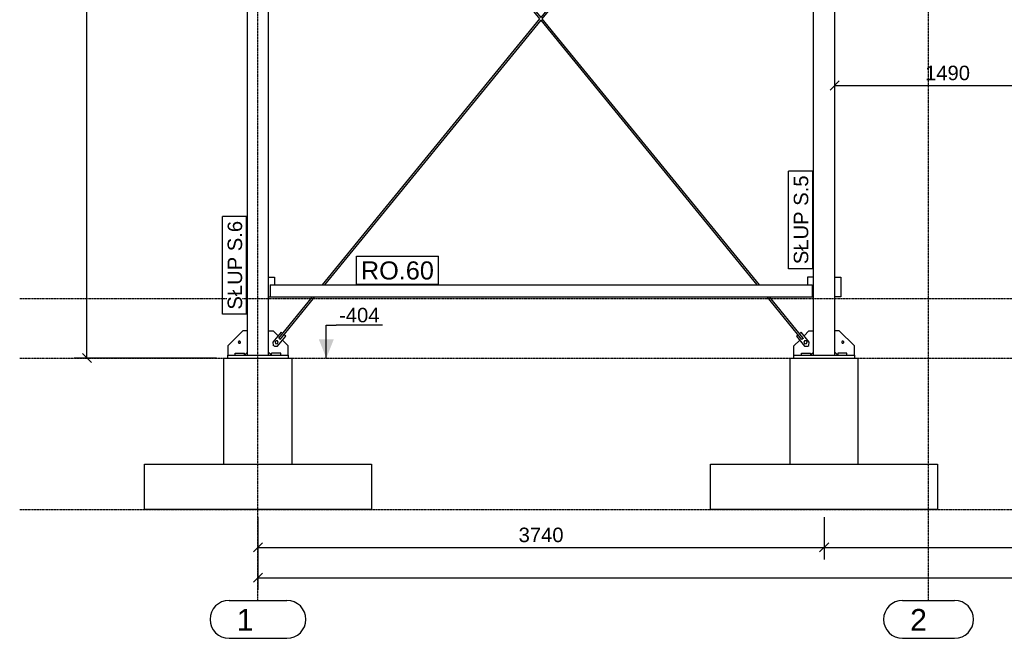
# Model space of a CAD drawing. Header units: millimetres. Extents: x -288865 to 11255, y 102926 to 380857.
# Tile 115 of 142: x -163913 to -157408, y 325698 to 329782. Entities that reach past the tile are written whole.
import ezdxf

# ---------------------------------------------------------------- set-up
doc = ezdxf.new("R2010")
doc.units = ezdxf.units.MM
doc.header["$MEASUREMENT"] = 0
doc.set_wipeout_variables(frame=1)
doc.linetypes.add('DXK_LINE_DOT3', pattern=[5.9187, 2.979, -0.9799, 0.9799, -0.9799])
for name, color, linetype in [('TS_INNE_OBIEKTY', 7, 'Continuous'), ('TS_LINIE_WIDOCZNE', 7, 'Continuous'), ('TS_OPISY', 7, 'Continuous'), ('TS_OPISY_LINIE', 7, 'Continuous'), ('TS_OPISY_RAMKA', 7, 'Continuous'), ('TS_WYMIARY', 7, 'Continuous'), ('TS_WYMIARY_TEKST', 7, 'Continuous')]:
    doc.layers.add(name, color=color, linetype=linetype)
doc.styles.add('ARIAL', font='arial.ttf')

# ---------------------------------------------------------------- blocks, each defined once
blk = doc.blocks.new('Part-68325230-2164 - 2054')
at = {"layer": 'TS_LINIE_WIDOCZNE', "color": 1, "linetype": 'Continuous'}
for p, q in [((5764.3, 13351.701025), (6164.3, 13351.701025)), ((5764.3, 13331.701025), (5764.3, 13351.701025)), ((6164.3, 13351.701025), (6164.3, 13331.701025))]:
    blk.add_line(p, q, dxfattribs=at)
blk = doc.blocks.new('Part-68325230-2067 - 2054')
at = {"layer": 'TS_LINIE_WIDOCZNE', "color": 253, "linetype": 'Continuous'}
for p, q in [((5739.3, 12631.701025), (5739.3, 13331.701025)), ((5739.3, 13331.701025), (6189.3, 13331.701025)), ((6189.3, 12631.701025), (6189.3, 13331.701025))]:
    blk.add_line(p, q, dxfattribs=at)
blk = doc.blocks.new('Part-68325230-2069 - 2054')
at = {"layer": 'TS_LINIE_WIDOCZNE', "color": 253, "linetype": 'Continuous'}
for p, q in [((1999.3, 12631.701025), (1999.3, 13331.701025)), ((1999.3, 13331.701025), (2449.3, 13331.701025)), ((2449.3, 12631.701025), (2449.3, 13331.701025))]:
    blk.add_line(p, q, dxfattribs=at)
blk = doc.blocks.new('Part-68325230-2072 - 2054')
at = {"layer": 'TS_LINIE_WIDOCZNE', "color": 1, "linetype": 'Continuous'}
for p, q in [((2124.3, 13511.7), (2024.3, 13411.7)), ((2154.3, 13511.7), (2124.3, 13511.7)), ((2024.3, 13411.7), (2024.3, 13351.7)), ((2134.3, 13351.7), (2154.3, 13371.7))]:
    blk.add_line(p, q, dxfattribs=at)
for start, end in [(162, 342), (342, 162)]:
    blk.add_arc((2101.3, 13436.6), 7, start, end, dxfattribs=at)
blk = doc.blocks.new('GridLine-68325230-2529 - 2054')
at = {"layer": 'TS_INNE_OBIEKTY', "color": 4, "linetype": 'DXK_LINE_DOT3'}
blk.add_line((650, 13331.7), (19200.8, 13331.7), dxfattribs=at)
blk = doc.blocks.new('Part-68325230-2075 - 2054')
at = {"layer": 'TS_LINIE_WIDOCZNE', "color": 1, "linetype": 'Continuous'}
for p, q in [((2024.3, 13351.701025), (2424.3, 13351.701025)), ((2024.3, 13331.701025), (2024.3, 13351.701025)), ((2424.3, 13351.701025), (2424.3, 13331.701025))]:
    blk.add_line(p, q, dxfattribs=at)
blk = doc.blocks.new('Part-68325230-2076 - 2054')
at = {"layer": 'TS_LINIE_WIDOCZNE', "color": 1, "linetype": 'Continuous'}
for p, q in [((2294.3, 13511.7), (2324.3, 13511.7)), ((2324.3, 13511.7), (2357, 13479)), ((2385.4, 13450.6), (2424.3, 13411.7)), ((2424.3, 13351.7), (2424.3, 13411.7)), ((2314.3, 13351.7), (2294.3, 13371.7))]:
    blk.add_line(p, q, dxfattribs=at)
blk = doc.blocks.new('Part-68325230-2079 - 2054')
at = {"layer": 'TS_LINIE_WIDOCZNE', "color": 1, "linetype": 'Continuous'}
for p, q in [((6034.3, 13865.7), (6074.3, 13865.7)), ((6074.3, 13865.7), (6074.3, 13735.7)), ((6074.3, 13735.7), (6034.3, 13735.7))]:
    blk.add_line(p, q, dxfattribs=at)
blk = doc.blocks.new('Part-68325230-2491 - 2054')
at = {"layer": 'TS_LINIE_WIDOCZNE', "color": 1, "linetype": 'Continuous'}
for p, q in [((5894.3, 13865.7), (5854.3, 13865.7)), ((5854.3, 13865.7), (5854.3, 13815.7)), ((5884.3, 13735.7), (5894.3, 13735.7))]:
    blk.add_line(p, q, dxfattribs=at)
blk = doc.blocks.new('Part-68325230-2134 - 2054')
at = {"layer": 'TS_LINIE_WIDOCZNE', "color": 1, "linetype": 'Continuous'}
for p, q in [((5894.3, 13351.701025), (5894.3, 18325.701025)), ((5894.3, 18325.701025), (6034.3, 18325.701025)), ((6034.3, 13351.701025), (6034.3, 18325.701025))]:
    blk.add_line(p, q, dxfattribs=at)
blk = doc.blocks.new('Part-68325230-2158 - 2054')
at = {"layer": 'TS_LINIE_WIDOCZNE', "color": 1, "linetype": 'Continuous'}
for p, q in [((6064.3, 13511.7), (6034.3, 13511.7)), ((6164.3, 13411.7), (6064.3, 13511.7)), ((6164.3, 13351.7), (6164.3, 13411.7)), ((6054.3, 13351.7), (6034.3, 13371.7))]:
    blk.add_line(p, q, dxfattribs=at)
for start, end in [(162, 342), (342, 162)]:
    blk.add_arc((6087.3, 13436.6), 7, start, end, dxfattribs=at)
blk = doc.blocks.new('Part-68325230-2176 - 2054')
at = {"layer": 'TS_LINIE_WIDOCZNE', "color": 1, "linetype": 'Continuous'}
for p, q in [((2376.3, 13502.7), (2322.6, 13436.8)), ((2353.6, 13411.5), (2407.3, 13477.4)), ((2387.2, 13493.8), (2376.3, 13502.7)), ((2407.3, 13477.4), (2396.5, 13486.2)), ((2322.6, 13436.8), (2324.7, 13415.7)), ((2322.6, 13436.8), (2322.6, 13436.8)), ((2332.5, 13409.4), (2324.7, 13415.7)), ((2332.5, 13409.4), (2353.6, 13411.5))]:
    blk.add_line(p, q, dxfattribs=at)
blk = doc.blocks.new('Part-68325230-2177 - 2054')
at = {"layer": 'TS_LINIE_WIDOCZNE', "color": 1, "linetype": 'Continuous'}
for p, q in [((5831.6, 13479), (5864.3, 13511.7)), ((5864.3, 13511.7), (5894.3, 13511.7)), ((5764.3, 13411.7), (5803.2, 13450.6)), ((5764.3, 13351.7), (5764.3, 13411.7)), ((5874.3, 13351.7), (5894.3, 13371.7))]:
    blk.add_line(p, q, dxfattribs=at)
blk = doc.blocks.new('Part-68325230-2178 - 2054')
at = {"layer": 'TS_LINIE_WIDOCZNE', "color": 1, "linetype": 'Continuous'}
for p, q in [((5781.3, 13477.4), (5792.1, 13486.2)), ((5781.3, 13477.4), (5781.3, 13477.4)), ((5781.3, 13477.4), (5835, 13411.5)), ((5801.4, 13493.8), (5812.3, 13502.7)), ((5812.3, 13502.7), (5812.3, 13502.7)), ((5866, 13436.8), (5812.3, 13502.7)), ((5835, 13411.5), (5835, 13411.5)), ((5835, 13411.5), (5856.1, 13409.4)), ((5856.1, 13409.4), (5863.9, 13415.7)), ((5856.1, 13409.4), (5856.1, 13409.4)), ((5863.9, 13415.7), (5866, 13436.8)), ((5863.9, 13415.7), (5863.9, 13415.7)), ((5866, 13436.8), (5866, 13436.8))]:
    blk.add_line(p, q, dxfattribs=at)
blk = doc.blocks.new('Part-68325230-2180 - 2054')
at = {"layer": 'TS_LINIE_WIDOCZNE', "color": 1, "linetype": 'Continuous'}
for p, q in [((2525.7, 17481), (2527.1, 17482.1)), ((4086.8, 15571.8), (2525.7, 17481)), ((2530.4, 17484.8), (2527.1, 17482.1)), ((2527.1, 17482.1), (2530.4, 17484.8)), ((2530.4, 17484.8), (2533.7, 17487.5)), ((2533.7, 17487.5), (2530.4, 17484.8)), ((2533.7, 17487.5), (2535, 17488.6)), ((2533.7, 17487.5), (2533.7, 17487.5)), ((4094.5, 15581.3), (2535, 17488.6)), ((5522.7, 13815.7), (4094.5, 15562.4)), ((5538.2, 13815.7), (4102.3, 15571.8)), ((5817.5, 13455.2), (5588.1, 13735.7)), ((5826.7, 13462.8), (5603.6, 13735.7)), ((5817.5, 13455.2), (5818.8, 13456.4)), ((5822.1, 13459), (5818.8, 13456.4)), ((5825.4, 13461.7), (5822.1, 13459)), ((5826.7, 13462.8), (5825.4, 13461.7))]:
    blk.add_line(p, q, dxfattribs=at)
blk = doc.blocks.new('Part-68325230-2181 - 2054')
at = {"layer": 'TS_LINIE_WIDOCZNE', "color": 1, "linetype": 'Continuous'}
for p, q in [((4094.5, 15581.3), (5654.1, 17488.1)), ((4102.3, 15571.8), (5663.4, 17480.5)), ((5654.1, 17488.1), (5655.4, 17487)), ((5655.4, 17487), (5658.7, 17484.3)), ((5658.8, 17484.3), (5655.5, 17487)), ((5658.7, 17484.3), (5662, 17481.6)), ((5658.8, 17484.3), (5662, 17481.6)), ((5662, 17481.6), (5663.4, 17480.5)), ((2650.5, 13815.7), (4086.8, 15571.8)), ((2666, 13815.7), (4094.5, 15562.4)), ((2361.9, 13462.8), (2585, 13735.7)), ((2371.1, 13455.2), (2600.5, 13735.7)), ((2363.2, 13461.7), (2361.9, 13462.8)), ((2366.5, 13459), (2363.2, 13461.7)), ((2369.8, 13456.4), (2366.5, 13459)), ((2371.1, 13455.2), (2369.8, 13456.4))]:
    blk.add_line(p, q, dxfattribs=at)
blk = doc.blocks.new('Part-68325230-2198 - 2054')
at = {"layer": 'TS_LINIE_WIDOCZNE', "color": 1, "linetype": 'Continuous'}
for p, q in [((5814.3, 13363.701025), (5874.3, 13363.701025)), ((5814.3, 13351.701025), (5814.3, 13363.701025)), ((5874.3, 13363.701025), (5874.3, 13351.701025))]:
    blk.add_line(p, q, dxfattribs=at)
blk = doc.blocks.new('Part-68325230-2208 - 2054')
at = {"layer": 'TS_LINIE_WIDOCZNE', "color": 1, "linetype": 'Continuous'}
for p, q in [((2074.3, 13351.701025), (2074.3, 13363.701025)), ((2074.3, 13363.701025), (2134.3, 13363.701025)), ((2134.3, 13351.701025), (2134.3, 13363.701025))]:
    blk.add_line(p, q, dxfattribs=at)
blk = doc.blocks.new('Part-68325230-2211 - 2054')
at = {"layer": 'TS_LINIE_WIDOCZNE', "color": 1, "linetype": 'Continuous'}
for p, q in [((2314.3, 13351.701025), (2314.3, 13363.701025)), ((2374.3, 13363.701025), (2314.3, 13363.701025)), ((2374.3, 13351.701025), (2374.3, 13363.701025))]:
    blk.add_line(p, q, dxfattribs=at)
blk = doc.blocks.new('Part-68325230-2215 - 2054')
at = {"layer": 'TS_LINIE_WIDOCZNE', "color": 1, "linetype": 'Continuous'}
for p, q in [((6114.3, 13363.701025), (6054.3, 13363.701025)), ((6054.3, 13363.701025), (6054.3, 13351.701025)), ((6114.3, 13351.701025), (6114.3, 13363.701025))]:
    blk.add_line(p, q, dxfattribs=at)
blk = doc.blocks.new('Part-68325230-2258 - 2054')
at = {"layer": 'TS_LINIE_WIDOCZNE', "color": 1, "linetype": 'Continuous'}
for p, q in [((2154.3, 13351.701025), (2154.3, 18325.701025)), ((2154.3, 18325.701025), (2294.3, 18325.701025)), ((2294.3, 13351.701025), (2294.3, 18325.701025))]:
    blk.add_line(p, q, dxfattribs=at)
blk = doc.blocks.new('Bolt-68325230-2275 - 2054')
at = {"layer": 'TS_INNE_OBIEKTY', "color": 1, "linetype": 'Continuous'}
for start, end in [(140.89129, 320.89129), (140.89129, 320.89129), (320.89129, 140.89129), (320.89129, 140.89129)]:
    blk.add_arc((6087.3, 13436.6), 7, start, end, dxfattribs=at)
blk = doc.blocks.new('Bolt-68325230-2278 - 2054')
at = {"layer": 'TS_INNE_OBIEKTY', "color": 1, "linetype": 'Continuous'}
for start, end in [(39.10871, 219.10871), (39.10871, 219.10871), (219.10871, 39.10871), (219.10871, 39.10871)]:
    blk.add_arc((2101.3, 13436.6), 7, start, end, dxfattribs=at)
blk = doc.blocks.new('Bolt-68325230-2288 - 2054')
at = {"layer": 'TS_INNE_OBIEKTY', "color": 1, "linetype": 'Continuous'}
for p, q in [((2343.6, 13446.3), (2337, 13438.2)), ((2337, 13438.2), (2340.7, 13428.5)), ((2340.7, 13428.5), (2351, 13426.9)), ((2353.8, 13444.6), (2343.6, 13446.3)), ((2351, 13426.9), (2357.5, 13434.9)), ((2357.5, 13434.9), (2353.8, 13444.6))]:
    blk.add_line(p, q, dxfattribs=at)
blk = doc.blocks.new('Bolt-68325230-2289 - 2054')
at = {"layer": 'TS_INNE_OBIEKTY', "color": 1, "linetype": 'Continuous'}
for p, q in [((5834.8, 13444.6), (5831.1, 13434.9)), ((5831.1, 13434.9), (5837.6, 13426.9)), ((5845, 13446.3), (5834.8, 13444.6)), ((5837.6, 13426.9), (5847.9, 13428.5)), ((5851.6, 13438.2), (5845, 13446.3)), ((5847.9, 13428.5), (5851.6, 13438.2))]:
    blk.add_line(p, q, dxfattribs=at)
blk = doc.blocks.new('Part-68325230-2492 - 2054')
at = {"layer": 'TS_LINIE_WIDOCZNE', "color": 1, "linetype": 'Continuous'}
for p, q in [((2294.3, 13865.7), (2334.3, 13865.7)), ((2334.3, 13865.7), (2334.3, 13815.7)), ((2294.3, 13735.7), (2304.3, 13735.7))]:
    blk.add_line(p, q, dxfattribs=at)
blk = doc.blocks.new('Part-68325230-2504 - 2054')
at = {"layer": 'TS_LINIE_WIDOCZNE', "color": 1, "linetype": 'Continuous'}
for p, q in [((2304.3, 13815.7), (2304.3, 13735.7)), ((2304.3, 13815.7), (5884.3, 13815.7)), ((5884.3, 13815.7), (5884.3, 13735.7)), ((2304.3, 13735.7), (5884.3, 13735.7))]:
    blk.add_line(p, q, dxfattribs=at)
blk = doc.blocks.new('GridLine-68325230-2528 - 2054')
at = {"layer": 'TS_INNE_OBIEKTY', "color": 4, "linetype": 'DXK_LINE_DOT3'}
blk.add_line((650, 12331.7), (19200.8, 12331.7), dxfattribs=at)
blk = doc.blocks.new('GridLine-68325230-2530 - 2054')
at = {"layer": 'TS_INNE_OBIEKTY', "color": 4, "linetype": 'DXK_LINE_DOT3'}
blk.add_line((650, 13725.7), (19200.8, 13725.7), dxfattribs=at)
blk = doc.blocks.new('StraightDimension-68325230-5134 - 2054')
at = {"layer": 'TS_WYMIARY', "color": 174, "linetype": 'Continuous'}
for p, q in [((1124.6, 18305.7), (1064.6, 18365.7)), ((2174.3, 18335.7), (1009.6, 18335.7)), ((1094.6, 13331.7), (1094.6, 18335.7)), ((1064.6, 13361.7), (1124.6, 13301.7)), ((1949.3, 13331.7), (1009.6, 13331.7))]:
    blk.add_line(p, q, dxfattribs=at)
at = {"color": 0}
blk.add_wipeout([(1079.6, 16001.9), (939.6, 16001.9), (939.6, 15665.5), (1079.6, 15665.5)], dxfattribs=at).dxf.layer = 'TS_WYMIARY'
at = {"layer": 'TS_WYMIARY_TEKST', "color": 96, "style": 'ARIAL'}
blk.add_text('5004', height=95.51, rotation=90.00021, dxfattribs=at).set_placement((1059.6, 15685.5))
blk = doc.blocks.new('StraightDimension-68325230-5138 - 2054')
at = {"layer": 'TS_WYMIARY', "color": 174, "linetype": 'Continuous'}
for p, q in [((2224.3, 12281.7), (2224.3, 12001.7)), ((5964.3, 12281.7), (5964.3, 12001.7)), ((2254.3, 12111.7), (2194.3, 12051.7)), ((5934.3, 12051.7), (5994.3, 12111.7)), ((2224.3, 12081.7), (5964.3, 12081.7))]:
    blk.add_line(p, q, dxfattribs=at)
at = {"color": 0}
blk.add_wipeout([(4262.5, 12096.7), (4262.5, 12236.7), (3926.1, 12236.7), (3926.1, 12096.7)], dxfattribs=at).dxf.layer = 'TS_WYMIARY'
at = {"layer": 'TS_WYMIARY_TEKST', "color": 96, "style": 'ARIAL'}
blk.add_text('3740', height=95.51, dxfattribs=at).set_placement((3946.1, 12116.7))
blk = doc.blocks.new('StraightDimension-68325230-5140 - 2054')
at = {"layer": 'TS_WYMIARY', "color": 174, "linetype": 'Continuous'}
for p, q in [((5964.3, 12281.7), (5964.3, 12001.7)), ((9564.3, 12281.7), (9564.3, 12001.7)), ((5994.3, 12111.7), (5934.3, 12051.7)), ((9534.3, 12051.7), (9594.3, 12111.7)), ((5964.3, 12081.7), (9564.3, 12081.7))]:
    blk.add_line(p, q, dxfattribs=at)
at = {"color": 0}
blk.add_wipeout([(7932.5, 12096.7), (7932.5, 12236.7), (7596.1, 12236.7), (7596.1, 12096.7)], dxfattribs=at).dxf.layer = 'TS_WYMIARY'
at = {"layer": 'TS_WYMIARY_TEKST', "color": 96, "style": 'ARIAL'}
blk.add_text('3600', height=95.51, dxfattribs=at).set_placement((7616.1, 12116.7))
blk = doc.blocks.new('StraightDimension-68325230-5136 - 2054')
at = {"layer": 'TS_WYMIARY', "color": 174, "linetype": 'Continuous'}
for p, q in [((2224.3, 12281.7), (2224.3, 11801.7)), ((2254.3, 11911.7), (2194.3, 11851.7)), ((2224.3, 11881.7), (17594.3, 11881.7))]:
    blk.add_line(p, q, dxfattribs=at)
blk = doc.blocks.new('StraightDimension-68325230-5131 - 2054')
at = {"layer": 'TS_WYMIARY', "color": 174, "linetype": 'Continuous'}
for p, q in [((6064.3, 15161.7), (6004.3, 15101.7)), ((6034.3, 15006.3), (6034.3, 15216.7)), ((7494.3, 15101.7), (7554.3, 15161.7)), ((7524.3, 15027.7), (7524.3, 15216.7)), ((6034.3, 15131.7), (7524.3, 15131.7))]:
    blk.add_line(p, q, dxfattribs=at)
at = {"color": 0}
blk.add_wipeout([(6947.5, 15146.7), (6947.5, 15286.7), (6611.1, 15286.7), (6611.1, 15146.7)], dxfattribs=at).dxf.layer = 'TS_WYMIARY'
at = {"layer": 'TS_WYMIARY_TEKST', "color": 96, "style": 'ARIAL'}
blk.add_text('1490', height=95.51, dxfattribs=at).set_placement((6631.1, 15166.7))
blk = doc.blocks.new('LevelMark-68325230-5538 - 2054')
at = {"linetype": 'Continuous'}
blk.add_hatch(color=96, dxfattribs=at).paths.add_polyline_path([(2725.7, 13456.7), (2675.7, 13331.7), (2625.7, 13456.7)])
at = {"color": 96, "linetype": 'Continuous'}
blk.add_line((2675.7, 13331.7), (2675.7, 13548.1), dxfattribs=at)
at = {"color": 0, "linetype": 'Continuous'}
blk.add_wipeout([(3046.8, 13548.1), (3046.8, 13688.1), (2740, 13688.1), (2740, 13548.1)], dxfattribs=at)
at = {"color": 96, "linetype": 'Continuous'}
for p in [(2675.7, 13548.1), (3046.8, 13548.1)]:
    blk.add_line(p, (2740, 13548.1), dxfattribs=at)
at = {"color": 96, "linetype": 'Continuous', "style": 'ARIAL'}
blk.add_text('-404', height=95.51, dxfattribs=at).set_placement((2760, 13568.1))
blk = doc.blocks.new('Mark-68325230-5444 - 2054')
blk.add_wipeout([(2119.3, 14236.9), (2019.3, 14236.9), (2019.3, 13651.7), (2119.3, 13651.7)]).dxf.layer = 'TS_OPISY_LINIE'
blk.add_wipeout([(2119.3, 14236.9), (2019.3, 14236.9), (2019.3, 13651.7), (2119.3, 13651.7)]).dxf.layer = 'TS_OPISY_LINIE'
at = {"layer": 'TS_OPISY_RAMKA', "linetype": 'Continuous'}
for p, q in [((1989.3, 13621.7), (1989.3, 14266.9)), ((2149.3, 14266.9), (1989.3, 14266.9)), ((2149.3, 13621.7), (2149.3, 14266.9)), ((2149.3, 13621.7), (1989.3, 13621.7))]:
    blk.add_line(p, q, dxfattribs=at)
at = {"layer": 'TS_OPISY', "style": 'ARIAL'}
blk.add_text('SŁUP S.6', height=95.51, rotation=90.00021, dxfattribs=at).set_placement((2119.3, 13651.7))
blk = doc.blocks.new('Mark-68325230-5435 - 2054')
blk.add_wipeout([(5859.3, 14536.9), (5759.3, 14536.9), (5759.3, 13951.7), (5859.3, 13951.7)]).dxf.layer = 'TS_OPISY_LINIE'
blk.add_wipeout([(5859.3, 14536.9), (5759.3, 14536.9), (5759.3, 13951.7), (5859.3, 13951.7)]).dxf.layer = 'TS_OPISY_LINIE'
at = {"layer": 'TS_OPISY_RAMKA', "linetype": 'Continuous'}
for p, q in [((5729.3, 13921.7), (5729.3, 14566.9)), ((5889.3, 14566.9), (5729.3, 14566.9)), ((5889.3, 13921.7), (5889.3, 14566.9)), ((5889.3, 13921.7), (5729.3, 13921.7))]:
    blk.add_line(p, q, dxfattribs=at)
at = {"layer": 'TS_OPISY', "style": 'ARIAL'}
blk.add_text('SŁUP S.5', height=95.51, rotation=90.00021, dxfattribs=at).set_placement((5859.3, 13951.7))
blk = doc.blocks.new('Mark-68325230-5448 - 2054')
blk.add_wipeout([(3385.9, 13850.7), (3385.9, 13975.7), (2904.3, 13975.7), (2904.3, 13850.7)]).dxf.layer = 'TS_OPISY_LINIE'
blk.add_wipeout([(3385.9, 13850.7), (3385.9, 13975.7), (2904.3, 13975.7), (2904.3, 13850.7)]).dxf.layer = 'TS_OPISY_LINIE'
at = {"layer": 'TS_OPISY_RAMKA', "linetype": 'Continuous'}
for p, q in [((2874.3, 14005.7), (3415.9, 14005.7)), ((2874.3, 13820.7), (2874.3, 14005.7)), ((3415.9, 13820.7), (3415.9, 14005.7)), ((2874.3, 13820.7), (3415.9, 13820.7))]:
    blk.add_line(p, q, dxfattribs=at)
at = {"layer": 'TS_OPISY', "style": 'ARIAL'}
blk.add_text('RO.60', height=119.38, dxfattribs=at).set_placement((2904.3, 13850.7))
blk = doc.blocks.new('GridLine-68325230-1800 - 1293')
at = {"layer": 'TS_INNE_OBIEKTY', "color": 4, "linetype": 'DXK_LINE_DOT3'}
blk.add_line((17626.5, 2563.4), (17626.5, 10481.7), dxfattribs=at)
at = {"layer": 'TS_INNE_OBIEKTY', "color": 4, "linetype": 'Continuous'}
for p, q in [((17435.1, 2563.4), (17817.9, 2563.4)), ((17435.1, 2313.4), (17817.9, 2313.4))]:
    blk.add_line(p, q, dxfattribs=at)
for centre, start, end in [((17435.1, 2438.4), 90, 270), ((17817.9, 2438.4), 270, 90)]:
    blk.add_arc(centre, 125, start, end, dxfattribs=at)
at = {"layer": 'TS_INNE_OBIEKTY', "color": 2, "linetype": 'Continuous', "style": 'ARIAL'}
blk.add_text('1', height=143.3, dxfattribs=at).set_placement((17485.1, 2363.4))
blk = doc.blocks.new('GridLine-68325230-1801 - 1293')
at = {"layer": 'TS_INNE_OBIEKTY', "color": 4, "linetype": 'DXK_LINE_DOT3'}
blk.add_line((13886.5, 2563.4), (13886.5, 10481.7), dxfattribs=at)
at = {"layer": 'TS_INNE_OBIEKTY', "color": 4, "linetype": 'Continuous'}
for p, q in [((13714.3, 2563.4), (14058.7, 2563.4)), ((13714.3, 2313.4), (14058.7, 2313.4))]:
    blk.add_line(p, q, dxfattribs=at)
for centre, start, end in [((13714.3, 2438.4), 90, 270), ((14058.7, 2438.4), 270, 90)]:
    blk.add_arc(centre, 125, start, end, dxfattribs=at)
at = {"layer": 'TS_INNE_OBIEKTY', "color": 2, "linetype": 'Continuous', "style": 'ARIAL'}
blk.add_text('2', height=143.3, dxfattribs=at).set_placement((13764.3, 2363.4))

msp = doc.modelspace()

# ---------------------------------------------------------------- linework, layer by layer
at = {"layer": 'TS_INNE_OBIEKTY', "color": 253, "linetype": 'Continuous'}
for p, q in [((-163088.6, 326847.5), (-161588.6, 326847.5)), ((-163088.6, 326547.5), (-163088.6, 326847.5)), ((-161588.6, 326847.5), (-161588.6, 326547.5)), ((-159348.6, 326847.5), (-157848.6, 326847.5)), ((-159348.6, 326547.5), (-159348.6, 326847.5)), ((-157848.6, 326847.5), (-157848.6, 326547.5)), ((-161588.6, 326547.5), (-163088.6, 326547.5)), ((-157848.6, 326547.5), (-159348.6, 326547.5))]:
    msp.add_line(p, q, dxfattribs=at)

# ---------------------------------------------------------------- block references
for name in ['Part-68325230-2258 - 2054', 'Part-68325230-2134 - 2054', 'Part-68325230-2181 - 2054', 'Part-68325230-2180 - 2054', 'GridLine-68325230-2530 - 2054', 'Part-68325230-2492 - 2054', 'Part-68325230-2504 - 2054', 'Part-68325230-2491 - 2054', 'Part-68325230-2079 - 2054', 'Part-68325230-2072 - 2054', 'Part-68325230-2076 - 2054', 'Part-68325230-2176 - 2054', 'Part-68325230-2177 - 2054', 'Part-68325230-2178 - 2054', 'Part-68325230-2158 - 2054', 'GridLine-68325230-2529 - 2054', 'Bolt-68325230-2278 - 2054', 'Bolt-68325230-2288 - 2054', 'Bolt-68325230-2289 - 2054', 'Bolt-68325230-2275 - 2054', 'Part-68325230-2208 - 2054', 'Part-68325230-2211 - 2054', 'Part-68325230-2198 - 2054', 'Part-68325230-2215 - 2054', 'Part-68325230-2069 - 2054', 'Part-68325230-2075 - 2054', 'Part-68325230-2067 - 2054', 'Part-68325230-2164 - 2054', 'GridLine-68325230-2528 - 2054']:
    msp.add_blockref(name, (-164562.9, 314215.8))

# ---------------------------------------------------------------- next in the draw order: block references
for name in ['StraightDimension-68325230-5134 - 2054', 'StraightDimension-68325230-5131 - 2054', 'Mark-68325230-5435 - 2054', 'Mark-68325230-5448 - 2054', 'LevelMark-68325230-5538 - 2054', 'StraightDimension-68325230-5138 - 2054']:
    msp.add_blockref(name, (-164562.9, 314215.8))

# ---------------------------------------------------------------- next in the draw order: block references
for name in ['Mark-68325230-5444 - 2054', 'StraightDimension-68325230-5140 - 2054']:
    msp.add_blockref(name, (-164562.9, 314215.8))

# ---------------------------------------------------------------- next in the draw order: block references
msp.add_blockref('StraightDimension-68325230-5136 - 2054', (-164562.9, 314215.8))

# ---------------------------------------------------------------- next in the draw order: block references
for name, p in [('GridLine-68325230-1800 - 1293', (-179965.1, 323384.1)), ('GridLine-68325230-1801 - 1293', (-171795.1, 323384.1))]:
    msp.add_blockref(name, p)

doc.saveas('drawing.dxf')
